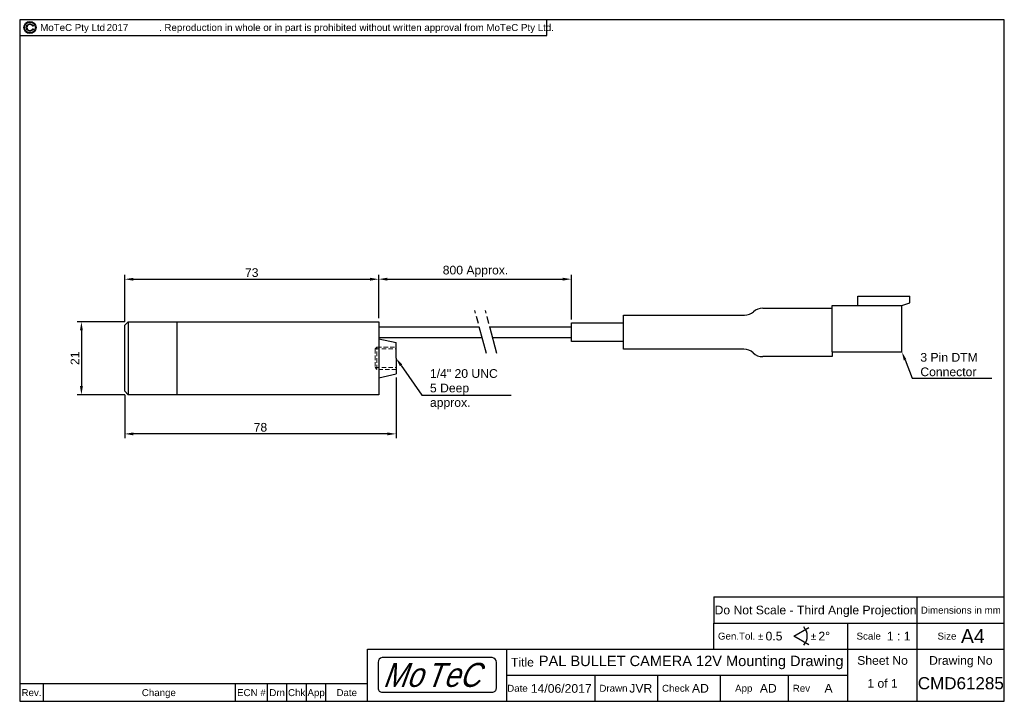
# Model space of a CAD drawing. Extents: x 0 to 283, y 0 to 196.
import ezdxf
from ezdxf import colors
from ezdxf.entities.mleader import LeaderData, LeaderLine
from ezdxf.enums import TextEntityAlignment as Align
from ezdxf.math import Vec2, Vec3

# ---------------------------------------------------------------- set-up
doc = ezdxf.new("R2010")
doc.units = 0
doc.linetypes.add('CENTER', pattern=[12, 8, -1, 2, -1])
doc.linetypes.add('HIDDEN', pattern=[9.525, 6.35, -3.175])
doc.layers.get('0').update_dxf_attribs({"linetype": 'CONTINUOUS'})
doc.layers.get('DEFPOINTS').update_dxf_attribs({"linetype": 'CONTINUOUS'})
for name, color, linetype in [('BORDER', 3, 'CONTINUOUS'), ('BORDERMOTEC', 5, 'CONTINUOUS'), ('BORDERTEXT', 7, 'CONTINUOUS'), ('CTR', 7, 'CENTER'), ('DIM', 7, 'CONTINUOUS'), ('OL', 1, 'CONTINUOUS')]:
    doc.layers.add(name, color=color, linetype=linetype)
doc.layers.add('VISIBLE', color=255, linetype='CONTINUOUS', lineweight=0)
doc.styles.add('SANSSERIF', font='sanss___.ttf')
doc.styles.add('SWISBOBT', font='swissk.ttf', dxfattribs={"width": 0.85, "oblique": 20})
doc.dimstyles.new('ISO-25$0', dxfattribs={"dimtxt": 2.5, "dimasz": 2.5, "dimexe": 1.25, "dimexo": 1, "dimgap": 0.6, "dimtad": 1, "dimdec": 1, "dimzin": 9, "dimdsep": 46, "dimtxsty": 'SANSSERIF', "dimcen": 0.75, "dimadec": 1, "dimazin": 0, "dimtfac": 1, "dimtdec": 1, "dimtmove": 0, "dimatfit": 3, "dimfxl": 1, "dimarcsym": 0})

# ---------------------------------------------------------------- blocks, each defined once
blk = doc.blocks.new('Motec_Logo')
at = {"layer": 'BORDERMOTEC'}
blk.add_lwpolyline([(34, -3.7), (34, 3.7, 0.381225), (32.8, 5.1), (1.2, 5.1, 0.381225), (0, 3.7), (0, -3.7, 0.414214), (1.2, -4.9), (32.8, -4.9, 0.414214)], format="xyb", close=True, dxfattribs=at)
at = {"layer": 'BORDER', "style": 'SWISBOBT', "oblique": 20, "width": 0.85}
for s, height, p in [('Mo', 6.904, (1.3, 0.1)), ('T', 6.9, (13.66, 0.1)), ('eC', 6.904, (18.73, 0.1))]:
    blk.add_text(s, height=height, dxfattribs=at).set_placement(p, align=Align.MIDDLE_LEFT)
blk = doc.blocks.new('C_Copyright_logo-a')
blk.add_lwpolyline([(0.89, 0.4, 4.655546), (0.89, -0.4), (1.1, -0.4, -5.694743), (1.1, 0.4)], format="xyb", close=True)
for radius in [1.97, 1.77]:
    blk.add_circle((0, 0), radius)
blk = doc.blocks.new('Revtitle_Motec_ECN')
at = {"layer": 'BORDER'}
for p, q in [((-93.2, 0), (-93.2, 5)), ((-38, 0), (-38, 5)), ((-28.8, 0), (-28.8, 5)), ((-23.2, 0), (-23.2, 5)), ((-17.6, 0), (-17.6, 5)), ((-12, 0), (-12, 5))]:
    blk.add_line(p, q, dxfattribs=at)
blk.add_lwpolyline([(0, 5), (-100, 5), (-100, 0)], dxfattribs=at)
at = {"layer": 'BORDER', "style": 'SANSSERIF'}
for s, p in [('Rev.', (-96.6, 1.5)), ('Change', (-60, 1.5)), ('ECN #', (-33.4, 1.5)), ('Drn', (-26, 1.5)), ('Chk', (-20.4, 1.5)), ('App', (-14.8, 1.5)), ('Date', (-6, 1.5))]:
    blk.add_text(s, height=2, dxfattribs=at).set_placement(p, align=Align.CENTER)
blk = doc.blocks.new('Prof-A4_Motec_Mech_No-Billhead')
at = {"layer": 'BORDER'}
for p, q in [((199.5, 30), (199.5, 22.5)), ((258, 0), (258, 30)), ((199.5, 22.5), (283, 22.5)), ((199.5, 15), (199.5, 22.5)), ((238, 0), (238, 22.5)), ((100, 15), (283, 15)), ((100, 0), (100, 15)), ((140, 0), (140, 15)), ((140, 7.5), (238, 7.5)), ((140, 7.5), (238, 7.5)), ((165.42, 0), (165.42, 7.5)), ((183.42, 0), (183.42, 7.5)), ((201.42, 0), (201.42, 7.5)), ((221, 0), (221, 7.5))]:
    blk.add_line(p, q, dxfattribs=at)
blk.add_lwpolyline([(0, 0), (283, 0), (283, 196), (0, 196)], close=True, dxfattribs=at)
for points in [[(0, 191.5), (151.5, 191.5), (151.5, 196)], [(199.5, 30), (283, 30)], [(226.81, 16.25), (222.48, 18.75), (226.81, 21.25)]]:
    blk.add_lwpolyline(points, dxfattribs=at)
blk.add_arc((222.48, 18.75), 3.88, 317.3321, 42.6679, dxfattribs=at)
blk.add_blockref('Revtitle_Motec_ECN', (100, 0))
at = {"layer": 'BORDER', "xscale": 0.8864939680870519, "yscale": 0.8864939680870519, "zscale": 0.8864939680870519}
blk.add_blockref('C_Copyright_logo-a', (2.95, 193.75), dxfattribs=at)
at = {"layer": 'BORDER'}
blk.add_blockref('Motec_Logo', (103, 7.5), dxfattribs=at)
at = {"layer": 'BORDER', "style": 'SANSSERIF'}
for s, height, p in [('MoTeC Pty Ltd                    . Reproduction in whole or in part is prohibited without written approval from MoTeC Pty Ltd.', 2, (5.9, 193.75)), ('Gen.Tol. %%p', 2, (200.7, 18.75)), ('%%p', 2, (227.39, 18.75)), ('Scale', 2, (240.53, 18.75)), ('Size', 2, (263.8, 18.75)), ('A4', 4, (270.54, 18.75)), ('Title', 2.5, (141.2, 11.25)), ('Date', 2, (140.12, 3.75)), ('Drawn', 2, (166.62, 3.75)), ('Check', 2, (184.62, 3.75)), ('App', 2, (205.62, 3.75)), ('Rev', 2, (222.2, 3.75))]:
    blk.add_text(s, height=height, dxfattribs=at).set_placement(p, align=Align.MIDDLE_LEFT)
blk.add_text('Do Not Scale - Third Angle Projection', height=2.5, dxfattribs=at).set_placement((228.75, 26.25), align=Align.MIDDLE_CENTER)
blk.add_text('Dimensions in mm', height=2, dxfattribs=at).set_placement((270.5, 26.25), align=Align.MIDDLE)
for s, p in [('Sheet No', (248, 10.5)), ('Drawing No', (270.5, 10.5))]:
    blk.add_text(s, height=2.5, dxfattribs=at).set_placement(p, align=Align.CENTER)
at = {"layer": 'BORDERTEXT', "style": 'SANSSERIF', "flags": 4}
blk.add_attdef('2011', (24.99, 192.75), '', height=2, dxfattribs=at)
at = {"layer": 'BORDERTEXT', "style": 'SANSSERIF'}
blk.add_attdef('-2011', (31.82, 192.75), '', height=2, dxfattribs=at)
at = {"layer": 'BORDERTEXT', "style": 'SANSSERIF', "flags": 4}
for tag, p in [('0.15', (214.38, 18.75)), ('0.5%%D', (229.57, 18.75))]:
    blk.add_attdef(tag, text='', height=2.5, dxfattribs=at).set_placement(p, align=Align.MIDDLE_LEFT)
blk.add_attdef('1:2', text='', height=2.5, dxfattribs=at).set_placement((252.64, 18.75), align=Align.MIDDLE)
at = {"layer": 'BORDERTEXT', "style": 'SANSSERIF'}
for tag, height, p in [('TITLE', 3, (193, 11.25)), ('1of1', 2.5, (248, 5.2)), ('SPU88888', 3.5, (270.5, 5.2)), ('22.12.2012', 2.5, (155.65, 3.75)), ('INT', 2.5, (215.16, 3.75)), ('A', 2.5, (232.48, 3.75))]:
    blk.add_attdef(tag, text='', height=height, dxfattribs=at).set_placement(p, align=Align.MIDDLE)
for p in [(175.22, 3.75), (193.22, 3.75)]:
    blk.add_attdef('KMH', text='', height=2.5, dxfattribs=at).set_placement(p, align=Align.MIDDLE_LEFT)
blk = doc.blocks.new('*D37')
at = {"layer": 'DEFPOINTS', "color": 0, "transparency": 16777216}
for p in [(31.19, 109.14), (17.74, 88.14), (31.19, 88.14)]:
    blk.add_point(p, dxfattribs=at)
at = {"layer": 'VISIBLE', "color": 0, "lineweight": -2, "transparency": 16777216}
for p, q in [((30.19, 109.14), (16.49, 109.14)), ((17.74, 106.64), (17.74, 90.64)), ((30.19, 88.14), (16.49, 88.14))]:
    blk.add_line(p, q, dxfattribs=at)
at = {"layer": 'VISIBLE', "color": 0, "transparency": 16777216}
for points in [[(17.33, 106.64), (18.16, 106.64), (17.74, 109.14)], [(17.33, 90.64), (18.16, 90.64), (17.74, 88.14)]]:
    blk.add_solid(points, dxfattribs=at)
at = {"layer": 'VISIBLE', "color": 0, "transparency": 16777216, "insert": (15.89, 98.64), "char_height": 2.5, "attachment_point": 5, "rotation": 90, "style": 'SANSSERIF'}
blk.add_mtext('21', dxfattribs=at)
blk = doc.blocks.new('*D38')
at = {"layer": 'DEFPOINTS', "color": 0, "transparency": 16777216}
for p in [(103.19, 121.37), (30.19, 108.14), (103.19, 109.14)]:
    blk.add_point(p, dxfattribs=at)
at = {"layer": 'VISIBLE', "color": 0, "lineweight": -2, "transparency": 16777216}
for p, q in [((30.19, 109.14), (30.19, 122.62)), ((103.19, 110.14), (103.19, 122.62)), ((32.69, 121.37), (100.69, 121.37))]:
    blk.add_line(p, q, dxfattribs=at)
at = {"layer": 'VISIBLE', "color": 0, "transparency": 16777216}
for points in [[(32.69, 121.78), (32.69, 120.95), (30.19, 121.37)], [(100.69, 121.78), (100.69, 120.95), (103.19, 121.37)]]:
    blk.add_solid(points, dxfattribs=at)
at = {"layer": 'VISIBLE', "color": 0, "transparency": 16777216, "insert": (66.69, 123.26), "char_height": 2.5, "attachment_point": 5, "style": 'SANSSERIF'}
blk.add_mtext('73', dxfattribs=at)
blk = doc.blocks.new('*D39')
at = {"layer": 'DEFPOINTS', "color": 0, "transparency": 16777216}
for p in [(108.19, 94.14), (30.19, 89.14), (30.19, 76.9)]:
    blk.add_point(p, dxfattribs=at)
at = {"layer": 'VISIBLE', "color": 0, "lineweight": -2, "transparency": 16777216}
for p, q in [((108.19, 93.14), (108.19, 75.65)), ((30.19, 88.14), (30.19, 75.65)), ((105.69, 76.9), (32.69, 76.9))]:
    blk.add_line(p, q, dxfattribs=at)
at = {"layer": 'VISIBLE', "color": 0, "transparency": 16777216}
for points in [[(32.69, 77.31), (32.69, 76.48), (30.19, 76.9)], [(105.69, 77.31), (105.69, 76.48), (108.19, 76.9)]]:
    blk.add_solid(points, dxfattribs=at)
at = {"layer": 'VISIBLE', "color": 0, "transparency": 16777216, "insert": (69.19, 78.78), "char_height": 2.5, "attachment_point": 5, "style": 'SANSSERIF'}
blk.add_mtext('78', dxfattribs=at)
blk = doc.blocks.new('*D27')
at = {"layer": 'DEFPOINTS', "color": 0, "transparency": 16777216}
for p in [(158.56, 121.39), (103.19, 109.14), (158.56, 108.81)]:
    blk.add_point(p, dxfattribs=at)
at = {"layer": 'VISIBLE', "color": 0, "lineweight": -2, "transparency": 16777216}
for p, q in [((103.19, 110.14), (103.19, 122.64)), ((158.56, 109.81), (158.56, 122.64)), ((105.69, 121.39), (156.06, 121.39))]:
    blk.add_line(p, q, dxfattribs=at)
at = {"layer": 'VISIBLE', "color": 0, "transparency": 16777216}
for points in [[(105.69, 121.81), (105.69, 120.97), (103.19, 121.39)], [(156.06, 121.81), (156.06, 120.97), (158.56, 121.39)]]:
    blk.add_solid(points, dxfattribs=at)
at = {"layer": 'VISIBLE', "color": 0, "transparency": 16777216, "insert": (131.01, 123.62), "char_height": 2.5, "attachment_point": 5, "style": 'SANSSERIF'}
blk.add_mtext('800 Approx.', dxfattribs=at)

msp = doc.modelspace()

# ---------------------------------------------------------------- linework, layer by layer
for p, q in [((31.19, 109.14), (30.19, 108.14)), ((30.19, 89.14), (30.19, 108.14)), ((31.19, 109.14), (103.19, 109.14)), ((31.19, 109.14), (31.19, 88.14)), ((45.19, 109.14), (45.19, 88.14)), ((103.19, 109.14), (103.19, 88.14)), ((103.19, 104.21), (108.19, 103.14)), ((108.19, 98.64), (108.19, 103.14)), ((108.19, 98.64), (108.19, 94.14)), ((103.19, 93.06), (108.19, 94.14)), ((31.19, 88.14), (30.19, 89.14)), ((103.19, 88.14), (31.19, 88.14))]:
    msp.add_line(p, q)
at = {"layer": 'CTR'}
for p, q in [((134.16, 99.98), (130.85, 112.34)), ((137.16, 99.98), (133.85, 112.34))]:
    msp.add_line(p, q, dxfattribs=at)
at = {"layer": 'OL'}
for p, q in [((240.86, 116.46), (255.86, 116.46)), ((240.86, 113.81), (240.86, 116.46)), ((255.86, 114.58), (255.86, 116.46)), ((233.56, 100.51), (233.56, 113.81)), ((233.56, 113.81), (253.56, 113.81)), ((253.56, 113.81), (255.86, 114.58)), ((253.56, 100.51), (253.56, 113.81)), ((173.56, 101.26), (173.56, 111.06)), ((173.56, 111.06), (208.33, 111.06)), ((213.56, 113.01), (233.56, 113.01)), ((103.19, 107.66), (131.97, 107.66)), ((134.97, 107.66), (158.56, 107.66)), ((103.19, 104.66), (133.04, 104.66)), ((136.04, 104.66), (158.56, 104.66)), ((208.11, 101.26), (173.56, 101.26)), ((233.56, 99.11), (213.56, 99.11)), ((233.56, 100.51), (253.56, 100.51)), ((233.56, 100.51), (233.56, 99.11))]:
    msp.add_line(p, q, dxfattribs=at)
for points in [[(158.56, 103.51), (158.56, 108.81), (173.56, 108.81)], [(173.56, 103.51), (158.56, 103.51)]]:
    msp.add_lwpolyline(points, dxfattribs=at)
for centre, start, end in [((208.33, 115.06), 270, 310.8653), ((213.56, 109.01), 90, 130.8653), ((208.11, 97.26), 46.9913, 90), ((213.56, 103.11), 226.9913, 270)]:
    msp.add_arc(centre, 4, start, end, dxfattribs=at)
at = {"layer": 'VISIBLE', "linetype": 'HIDDEN', "ltscale": 0.2}
for p, q in [((102.19, 101.31), (102.69, 101.81)), ((102.19, 101.31), (102.19, 95.96)), ((102.19, 101.31), (108.19, 101.31)), ((102.69, 95.46), (102.69, 101.81)), ((102.69, 101.81), (108.19, 101.81)), ((108.19, 101.81), (108.19, 95.46)), ((102.19, 95.96), (102.69, 95.46)), ((102.19, 95.96), (108.19, 95.96)), ((108.19, 95.46), (102.69, 95.46))]:
    msp.add_line(p, q, dxfattribs=at)

# ---------------------------------------------------------------- block references
at = {"layer": 'DIM'}
ref = msp.add_blockref('Prof-A4_Motec_Mech_No-Billhead', (0, 0), dxfattribs=at)
ref.add_attrib('SPU88888', 'CMD61285', dxfattribs={"layer": 'BORDERTEXT', "height": 3.5, "style": 'SANSSERIF'}).set_placement((270.5, 5.2), align=Align.MIDDLE)
ref.add_attrib('1of1', '1 of 1', dxfattribs={"layer": 'BORDERTEXT', "height": 2.5, "style": 'SANSSERIF'}).set_placement((248, 5.2), align=Align.MIDDLE)
ref.add_attrib('1:2', '1 : 1', dxfattribs={"layer": 'BORDERTEXT', "height": 2.5, "style": 'SANSSERIF', "flags": 4}).set_placement((252.64, 18.75), align=Align.MIDDLE)
ref.add_attrib('0.5%%D', '2%%D', dxfattribs={"layer": 'BORDERTEXT', "height": 2.5, "style": 'SANSSERIF', "flags": 4}).set_placement((229.57, 18.75), align=Align.MIDDLE_LEFT)
ref.add_attrib('0.15', '0.5', dxfattribs={"layer": 'BORDERTEXT', "height": 2.5, "style": 'SANSSERIF', "flags": 4}).set_placement((214.38, 18.75), align=Align.MIDDLE_LEFT)
ref.add_attrib('TITLE', 'PAL BULLET CAMERA 12V Mounting Drawing', dxfattribs={"layer": 'BORDERTEXT', "height": 3, "style": 'SANSSERIF'}).set_placement((193, 11.25), align=Align.MIDDLE)
ref.add_attrib('2011', '2017', (24.99, 192.75), dxfattribs={"layer": 'BORDERTEXT', "height": 2, "style": 'SANSSERIF'})
ref.add_attrib('A', 'A', dxfattribs={"layer": 'BORDERTEXT', "height": 2.5, "style": 'SANSSERIF'}).set_placement((232.48, 3.75), align=Align.MIDDLE)
ref.add_attrib('KMH', 'JVR', dxfattribs={"layer": 'BORDERTEXT', "height": 2.5, "style": 'SANSSERIF'}).set_placement((175.22, 3.75), align=Align.MIDDLE_LEFT)
ref.add_attrib('22.12.2012', '14/06/2017', dxfattribs={"layer": 'BORDERTEXT', "height": 2.5, "style": 'SANSSERIF'}).set_placement((155.65, 3.75), align=Align.MIDDLE)
ref.add_attrib('INT', 'AD', dxfattribs={"layer": 'BORDERTEXT', "height": 2.5, "style": 'SANSSERIF'}).set_placement((215.16, 3.75), align=Align.MIDDLE)
ref.add_attrib('KMH', 'AD', dxfattribs={"layer": 'BORDERTEXT', "height": 2.5, "style": 'SANSSERIF'}).set_placement((193.22, 3.75), align=Align.MIDDLE_LEFT)

# ---------------------------------------------------------------- dimensions: what is measured, and where the dimension line sits
at = {"layer": 'VISIBLE'}
for base, p1, p2, picture, middle in [((103.19, 121.37), (30.19, 108.14), (103.19, 109.14), '*D38', (66.69, 123.26)), ((30.19, 76.9), (108.19, 94.14), (30.19, 89.14), '*D39', (69.19, 78.78))]:
    dim = msp.add_linear_dim(base=base, p1=p1, p2=p2, dimstyle='ISO-25$0', dxfattribs=at)
    dim.commit()
    dim.dimension.update_dxf_attribs({"geometry": picture, "text_midpoint": middle})
dim = msp.add_linear_dim(base=(158.56, 121.39), p1=(103.19, 109.14), p2=(158.56, 108.81), text='800 Approx.', dimstyle='ISO-25$0', dxfattribs=at)
dim.commit()
dim.dimension.update_dxf_attribs({"geometry": '*D27', "text_midpoint": (131.01, 121.39), "dimtype": 160})
dim = msp.add_linear_dim(base=(17.74, 88.14), p1=(31.19, 109.14), p2=(31.19, 88.14), angle=90, dimstyle='ISO-25$0', dxfattribs=at)
dim.commit()
dim.dimension.update_dxf_attribs({"geometry": '*D37', "text_midpoint": (15.89, 98.64)})

# ---------------------------------------------------------------- leaders
ml = msp.add_multileader_mtext('Standard', dxfattribs=at)
ml.set_content('3 Pin DTM Connector', color=256, style='SANSSERIF')
ml.set_leader_properties()
ml.build(insert=Vec2(0, 0))
ml.multileader.update_dxf_attribs({"text_left_attachment_type": 5, "text_right_attachment_type": 6, "dogleg_length": 0.36, "arrow_head_size": 2.5})
ctx = ml.context
ctx.base_point, ctx.char_height, ctx.arrow_head_size, ctx.plane_origin = Vec3(256.87, 92.96), 2.5, 2.5, Vec3(243.56, 100.51)
ctx.left_attachment, ctx.right_attachment = 5, 6
notes = []
notes.append((ctx, [(0, (1, 1, 0), (256.51, 92.96), (1, 0), 0.36, [(0, [(253.56, 100.51)], 0, [])])]))
ctx.mtext.insert, ctx.mtext.width, ctx.mtext.flow_direction = Vec3(258.87, 100.16), 20.3194, 5
ml = msp.add_multileader_mtext('Standard', dxfattribs=at)
ml.set_content('1/4" 20 UNC   5 Deep approx.', color=256, style='SANSSERIF')
ml.set_leader_properties()
ml.build(insert=Vec2(0, 0))
ml.multileader.update_dxf_attribs({"text_left_attachment_type": 5, "text_right_attachment_type": 6, "dogleg_length": 0.36, "arrow_head_size": 2.5})
ctx = ml.context
ctx.base_point, ctx.char_height, ctx.arrow_head_size, ctx.plane_origin = Vec3(115.92, 88.05), 2.5, 2.5, Vec3(108.19, 98.64)
ctx.left_attachment, ctx.right_attachment = 5, 6
notes.append((ctx, [(0, (1, 1, 0), (115.56, 88.05), (1, 0), 0.36, [(0, [(108.19, 98.64)], 0, [])])]))
ctx.mtext.insert, ctx.mtext.width, ctx.mtext.flow_direction = Vec3(117.92, 95.51), 23.109, 5
for ctx, leaders in notes:
    for number, flags, end, landing, length, lines in leaders:
        leader = LeaderData()
        leader.index, (leader.has_last_leader_line, leader.has_dogleg_vector, leader.attachment_direction) = number, flags
        leader.last_leader_point, leader.dogleg_vector, leader.dogleg_length = Vec3(end), Vec3(landing), length
        for number, points, colour, breaks in lines:
            line = LeaderLine()
            line.index, line.vertices, line.color, line.breaks = number, Vec3.list(points), colors.encode_raw_color(colour), breaks
            leader.lines.append(line)
        ctx.leaders.append(leader)

doc.saveas('drawing.dxf')
